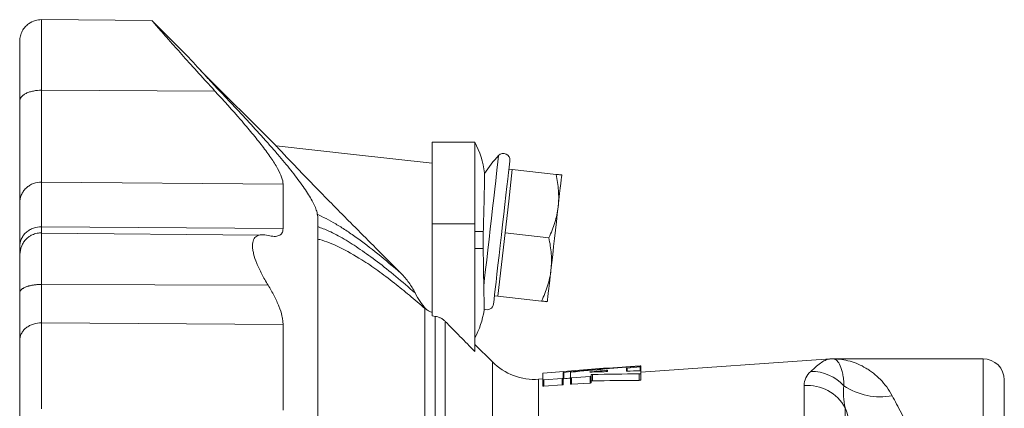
# Model space of a CAD drawing. Header units: millimetres. Extents: x 40 to 830, y -197 to 826.
# Tile 7 of 9: x 45 to 277, y 716 to 808. Entities that reach past the tile are written whole.
import ezdxf

# ---------------------------------------------------------------- set-up
doc = ezdxf.new("R2010")
doc.units = ezdxf.units.MM

msp = doc.modelspace()

# ---------------------------------------------------------------- linework, layer by layer
at = {"color": 7, "linetype": 'Continuous', "lineweight": 15}
for p, q in [((76.51, 807.51), (50.5, 807.74)), ((84.93, 799.07), (76.52, 807.47)), ((105.68, 778.02), (87.91, 795.79)), ((152.37, 778.89), (142.37, 778.89)), ((142.37, 778.89), (142.37, 759.72)), ((152.37, 778.89), (152.37, 759.72)), ((160.34, 765.06), (161.19, 772.51)), ((161.19, 772.51), (160.4, 772.6)), ((161.19, 772.51), (171.48, 771.34)), ((159.49, 757.61), (160.34, 765.06)), ((142.37, 759.72), (142.37, 738.07)), ((152.37, 759.72), (152.37, 729.66)), ((101.64, 757.04), (50.5, 757.48)), ((158.64, 750.16), (159.49, 757.61)), ((159.49, 757.61), (169.79, 756.44)), ((45.37, 752.93), (45.37, 752.58)), ((157.79, 742.71), (158.64, 750.16)), ((50.5, 745.44), (103.76, 745.26)), ((157, 742.8), (157.79, 742.71)), ((157.79, 742.71), (168.09, 741.53)), ((156.5, 727.2), (152.37, 731.33)), ((235.99, 727.93), (191.37, 724.81)), ((271.87, 727.96), (236.69, 727.96)), ((173.13, 724.73), (173.13, 723.36)), ((174.9, 723.49), (174.9, 724.78)), ((183.57, 725.25), (183.57, 724.97)), ((191.37, 726.31), (183.76, 725.78)), ((188.01, 725.71), (188.01, 725.07)), ((191.37, 726.31), (191.37, 726.3)), ((191.37, 726.3), (191.37, 726.25)), ((191.37, 726.25), (191.37, 726.05)), ((191.37, 726.05), (191.37, 725.1)), ((191.37, 725.1), (191.37, 724.46)), ((168.33, 723.2), (167.38, 723.13)), ((168.33, 723.02), (168.33, 724.56)), ((168.33, 723.02), (168.33, 721.5)), ((172.89, 723.31), (168.57, 723)), ((173.13, 723.36), (173.13, 721.84)), ((174.9, 723.49), (174.9, 721.97)), ((179.46, 723.77), (175.14, 723.47)), ((179.7, 724.21), (179.7, 723.83)), ((179.7, 723.83), (179.7, 722.31)), ((191.37, 724.46), (191.37, 722.94)), ((276.87, 722.96), (276.87, 678.89)), ((168.57, 721.48), (172.89, 721.79)), ((175.14, 721.95), (179.46, 722.25))]:
    msp.add_line(p, q, dxfattribs=at)
at = {"color": 8, "linetype": 'Continuous', "lineweight": 0}
for p, q in [((50.5, 791.13), (91.27, 790.95)), ((50.5, 769.53), (107.29, 769.05)), ((142.37, 759.72), (152.37, 759.72)), ((50.5, 759.02), (107.29, 758.57)), ((45.37, 752.93), (45.37, 752.39)), ((140.65, 677.11), (140.65, 739.76)), ((154.57, 739.62), (154.59, 740.62)), ((50.5, 736.41), (107.29, 736.01)), ((143.03, 737.93), (143.03, 682.42)), ((145.41, 736.76), (145.41, 682.42)), ((156.5, 727.2), (156.5, 705.46)), ((235.99, 727.93), (235.99, 727.93)), ((271.87, 677.68), (271.87, 727.96)), ((173.28, 724.75), (173.28, 723.25)), ((179.52, 724.85), (179.52, 724.81)), ((183.24, 725.24), (183.24, 724.93)), ((188.16, 725.74), (188.16, 725.05)), ((191.22, 726.29), (191.22, 726.25)), ((191.22, 726.03), (191.22, 725.12)), ((167.38, 723.13), (167.38, 701.94)), ((168.57, 723), (168.57, 721.48)), ((172.89, 723.31), (172.89, 721.79)), ((175.14, 723.47), (175.14, 721.95)), ((179.46, 723.77), (179.46, 722.25)), ((180.03, 724.26), (180.03, 722.75)), ((191.04, 724.4), (191.04, 722.88)), ((229.81, 412.33), (229.81, 721.66)), ((239.43, 716.39), (239.43, 417.46))]:
    msp.add_line(p, q, dxfattribs=at)
at = {"color": 7, "linetype": 'Continuous', "lineweight": 15, "flags": 128}
for points in [[(142.37, 774.01), (123.88, 776.05), (105.68, 778.05)], [(156.78, 740.84), (156.78, 740.89), (156.82, 741.25), (156.9, 741.96), (157.02, 743), (157.18, 744.36), (157.36, 746), (157.58, 747.89), (157.82, 749.99), (158.08, 752.26), (158.35, 754.64), (158.63, 757.08), (158.91, 759.54), (159.18, 761.96), (159.45, 764.29), (159.7, 766.48), (159.93, 768.48), (160.13, 770.25), (160.3, 771.76), (160.44, 772.96), (160.54, 773.84), (160.6, 774.38), (160.62, 774.56)], [(171.97, 763.74), (172.15, 765.36), (172.32, 766.82), (172.46, 768.11), (172.59, 769.19), (172.69, 770.05), (172.76, 770.68), (172.8, 771.06), (172.81, 771.19)], [(170.27, 748.83), (170.47, 750.58), (170.68, 752.43), (170.9, 754.34), (171.12, 756.28), (171.34, 758.23), (171.56, 760.14), (171.77, 761.99), (171.97, 763.74)], [(169.42, 741.38), (169.43, 741.51), (169.48, 741.89), (169.55, 742.52), (169.65, 743.38), (169.77, 744.46), (169.92, 745.75), (170.08, 747.21), (170.27, 748.83)]]:
    msp.add_lwpolyline(points, dxfattribs=at)
at = {"color": 8, "linetype": 'Continuous', "lineweight": 0, "flags": 128}
for points in [[(154.47, 745.08), (154.68, 746.91), (154.92, 748.96), (155.17, 751.19), (155.44, 753.55), (155.72, 756), (156, 758.49), (156.28, 760.97), (156.56, 763.39), (156.82, 765.71), (157.07, 767.87), (157.3, 769.84), (157.49, 771.58), (157.66, 773.05), (157.79, 774.23), (157.89, 775.08), (157.95, 775.6), (157.97, 775.78)], [(152.37, 757.89), (152.7, 757.89), (153.01, 757.89), (153.29, 757.89), (153.56, 757.89), (153.8, 757.89), (154.01, 757.89), (154.2, 757.89), (154.37, 757.89)], [(152.37, 753.86), (152.69, 753.86), (153, 753.86), (153.28, 753.86), (153.54, 753.86), (153.77, 753.86), (153.99, 753.86), (154.18, 753.86), (154.35, 753.86)]]:
    msp.add_lwpolyline(points, dxfattribs=at)
at = {"color": 7, "linetype": 'Continuous', "lineweight": 15}
for centre, radius, start, end in [((133.62, 768.89), 21.25, 7.6543, 28.0725), ((179.88, 755.29), 30, 136.9162, 147.177), ((159.09, 774.73), 1.53, 353.5, 136.9162), ((155.25, 741.02), 1.53, 244.8459, 353.5), ((133.62, 742.86), 21.25, 331.9275, 350.3528), ((166.4, 737.1), 14, 225, 274), ((236.72, 717.96), 10, 90.1881, 94.9914), ((271.87, 722.96), 5, 0, 90)]:
    msp.add_arc(centre, radius, start, end, dxfattribs=at)
at = {"color": 8, "linetype": 'Continuous', "lineweight": 0}
for centre, radius, start, end in [((236.67, 718.17), 9.78, 89.8908, 93.9791), ((231.56, 714.82), 10.15, 41.6373, 91.1664), ((230.57, 711.62), 10.07, 28.2866, 94.3059), ((247.74, 734.72), 15.71, 236.8636, 280.1575)]:
    msp.add_arc(centre, radius, start, end, dxfattribs=at)
at = {"color": 7, "linetype": 'Continuous', "lineweight": 15}
for centre, major_axis, start_param, end_param in [((251.63, 564.96), (399.72, 0), 1.741786, 1.780346), ((264.54, 564.96), (401.9, 0), 1.75425, 1.799868), ((269.3, 564.96), (402.71, 0), 1.76639, 1.807039), ((282.21, 564.96), (404.89, 0), 1.817754, 1.827222), ((210.42, 564.96), (392.77, 0), 1.640068, 1.649547), ((282.21, 564.96), (404.89, 0), 1.797469, 1.805241), ((210.42, 564.96), (392.77, 0), 1.619705, 1.627516), ((263.91, 564.96), (398.17, 0), 1.796245, 1.800429), ((197.51, 564.96), (390.59, 0), 1.587374, 1.615564), ((196.88, 564.96), (386.85, 0), 1.585904, 1.614365)]:
    msp.add_ellipse(centre, major_axis=major_axis, ratio=0.408268, start_param=start_param, end_param=end_param, dxfattribs=at)
for points, knots in [([(50.5, 807.74), (50.02, 807.7), (48.93, 807.62), (47.6, 806.94), (46.59, 806.02), (45.93, 805.06), (45.46, 803.91), (45.4, 803.07), (45.37, 802.65)], [0, 0, 0, 0, 0.179902, 0.407997, 0.541754, 0.687012, 0.841094, 1, 1, 1, 1]), ([(76.52, 807.46), (76.55, 807.43), (76.62, 807.35), (77.32, 806.54), (78.43, 805.27), (79.96, 803.52), (82.15, 801.04), (85.11, 797.71), (88.33, 794.14), (90.48, 791.8), (91.27, 790.95)], [0, 0, 0, 0, 0.101085, 0.20991, 0.321572, 0.437213, 0.555318, 0.724932, 0.899414, 1, 1, 1, 1]), ([(45.37, 788.59), (45.37, 790.35), (45.37, 792.11), (45.37, 794.6), (45.37, 795.4), (45.37, 796.93), (45.37, 797.65), (45.37, 798.98), (45.37, 799.59), (45.37, 800.66), (45.37, 801.12), (45.37, 801.87), (45.37, 802.16), (45.37, 802.55), (45.37, 802.65), (45.37, 802.65)], [0, 0, 0, 0, 0.25, 0.25, 0.375, 0.375, 0.5, 0.5, 0.625, 0.625, 0.75, 0.75, 0.875, 0.875, 1, 1, 1, 1]), ([(84.93, 799.06), (84.95, 799.03), (85.01, 798.97), (85.49, 798.44), (86.26, 797.6), (87.41, 796.34), (89.02, 794.58), (90.96, 792.48), (92.94, 790.36), (94.24, 788.99), (94.89, 788.3)], [0, 0, 0, 0, 0.0981517, 0.2119065, 0.3233862, 0.4374039, 0.5924336, 0.7519197, 0.8752836, 1, 1, 1, 1]), ([(107.29, 769.05), (107.29, 769.51), (107.18, 770.05), (106.73, 771.28), (106.41, 771.98), (105.76, 773.13), (105.52, 773.53), (105, 774.37), (104.72, 774.8), (103.82, 776.12), (103.14, 777.05), (102.03, 778.51), (101.64, 779), (100.83, 780.01), (100.41, 780.53), (99.13, 782.09), (98.23, 783.15), (95.42, 786.4), (93.4, 788.64), (91.27, 790.95)], [0, 0, 0, 0, 0.125, 0.125, 0.25, 0.25, 0.3125, 0.3125, 0.375, 0.375, 0.5, 0.5, 0.5625, 0.5625, 0.625, 0.625, 0.75, 0.75, 1, 1, 1, 1]), ([(45.37, 764.62), (45.37, 765.49), (45.37, 766.68), (45.37, 769.67), (45.37, 771.48), (45.37, 775.63), (45.37, 777.97), (45.37, 783.04), (45.37, 785.77), (45.37, 788.59)], [0, 0, 0, 0, 0.25, 0.25, 0.5, 0.5, 0.75, 0.75, 1, 1, 1, 1]), ([(94.89, 788.3), (97.59, 785.44), (100.17, 782.67), (103.19, 779.3), (103.78, 778.64), (104.93, 777.32), (105.5, 776.68), (107.13, 774.77), (108.15, 773.53), (110.05, 771.16), (110.92, 770.01), (112.09, 768.37), (112.46, 767.83), (113.14, 766.8), (113.44, 766.3), (114.28, 764.87), (114.71, 764.01), (115.08, 763.03), (115.14, 762.84), (115.25, 762.48), (115.3, 762.3), (115.41, 761.79), (115.45, 761.48), (115.45, 761.19)], [0, 0, 0, 0, 0.25, 0.25, 0.3125, 0.3125, 0.375, 0.375, 0.5, 0.5, 0.625, 0.625, 0.6875, 0.6875, 0.75, 0.75, 0.875, 0.875, 0.90625, 0.90625, 0.9375, 0.9375, 1, 1, 1, 1]), ([(135.02, 748.03), (134.26, 748.8), (130.29, 752.8), (125.23, 757.88), (119.85, 763.3), (116.64, 766.57), (113.91, 769.37), (111.7, 771.66), (109.96, 773.49), (108.37, 775.16), (106.9, 776.72), (106.01, 777.66), (105.67, 778.03), (105.68, 778.02), (105.68, 778.02)], [0, 0, 0, 0, 0.066036, 0.344757, 0.439016, 0.533322, 0.626985, 0.685831, 0.745458, 0.804391, 0.86511, 0.940223, 0.977486, 1, 1, 1, 1]), ([(154.67, 770.48), (154.68, 770.75), (154.69, 771.29), (154.69, 771.59), (154.69, 771.55), (154.69, 771.53)], [0, 0, 0, 0, 0.4223904, 0.8560953, 1, 1, 1, 1]), ([(171.48, 771.34), (171.75, 770.07), (171.95, 768.81), (172.13, 766.27), (172.11, 765.01), (171.97, 763.74)], [0, 0, 0, 0, 0.5, 0.5, 1, 1, 1, 1]), ([(171.48, 771.34), (171.89, 771.29), (172.23, 771.26), (172.69, 771.2), (172.81, 771.19), (172.81, 771.19)], [0, 0, 0, 0, 0.5, 0.5, 1, 1, 1, 1]), ([(154.67, 770.48), (154.66, 769.96), (154.65, 769.29), (154.62, 768.03), (154.61, 767.57), (154.59, 766.59), (154.58, 766.08), (154.55, 764.98), (154.54, 764.4), (154.51, 763.19), (154.49, 762.56), (154.46, 761.28), (154.44, 760.62), (154.41, 759.27), (154.39, 758.58), (154.37, 757.89)], [0, 0, 0, 0, 0.25, 0.25, 0.375, 0.375, 0.5, 0.5, 0.625, 0.625, 0.75, 0.75, 0.875, 0.875, 1, 1, 1, 1]), ([(171.97, 763.74), (171.89, 763.1), (171.79, 762.47), (171.52, 761.23), (171.36, 760.62), (170.8, 758.79), (170.33, 757.61), (169.79, 756.44)], [0, 0, 0, 0, 0.25, 0.25, 0.5, 0.5, 1, 1, 1, 1]), ([(115.45, 710.03), (115.45, 716.01), (115.45, 721.66), (115.45, 732.12), (115.45, 736.94), (115.45, 745.6), (115.45, 749.45), (115.45, 756.11), (115.45, 758.92), (115.45, 761.19)], [0, 0, 0, 0, 0.25, 0.25, 0.5, 0.5, 0.75, 0.75, 1, 1, 1, 1]), ([(50.5, 757.59), (50.17, 757.57), (49.42, 757.54), (48.4, 757.19), (47.53, 756.69), (46.84, 756.11), (46.23, 755.36), (45.59, 754.08), (45.36, 752.51), (45.37, 751.41), (45.38, 750.89)], [0, 0, 0, 0, 0.082478, 0.186988, 0.254179, 0.333356, 0.425074, 0.529642, 0.779731, 1, 1, 1, 1]), ([(103.76, 745.26), (103.21, 746.15), (102.71, 747.03), (102.05, 748.32), (101.84, 748.75), (101.45, 749.59), (101.27, 750), (100.78, 751.21), (100.53, 751.96), (100.28, 753.01), (100.21, 753.34), (100.12, 753.98), (100.1, 754.27), (100.1, 755.1), (100.19, 755.57), (100.44, 756.14), (100.55, 756.31), (100.8, 756.59), (100.94, 756.71), (101.26, 756.91), (101.44, 756.98), (101.83, 757.09), (102.04, 757.12), (102.71, 757.16), (103.21, 757.1), (103.76, 756.97)], [0, 0, 0, 0, 0.125, 0.125, 0.1875, 0.1875, 0.25, 0.25, 0.375, 0.375, 0.4375, 0.4375, 0.5, 0.5, 0.625, 0.625, 0.6875, 0.6875, 0.75, 0.75, 0.8125, 0.8125, 0.875, 0.875, 1, 1, 1, 1]), ([(103.76, 756.97), (104.28, 756.84), (104.76, 756.77), (105.41, 756.75), (105.61, 756.76), (105.98, 756.82), (106.16, 756.86), (106.63, 757.05), (106.87, 757.25), (107.12, 757.65), (107.18, 757.81), (107.27, 758.16), (107.29, 758.35), (107.29, 758.57)], [0, 0, 0, 0, 0.25, 0.25, 0.375, 0.375, 0.5, 0.5, 0.75, 0.75, 0.875, 0.875, 1, 1, 1, 1]), ([(169.79, 756.44), (170.05, 755.17), (170.25, 753.9), (170.43, 751.37), (170.41, 750.1), (170.27, 748.83)], [0, 0, 0, 0, 0.5, 0.5, 1, 1, 1, 1]), ([(45.37, 754.37), (45.37, 753.83), (45.37, 753.23), (45.37, 752.96), (45.37, 752.93)], [0, 0, 0, 0, 0.879942, 1, 1, 1, 1]), ([(154.47, 745.08), (154.47, 745.7), (154.46, 746.35), (154.44, 747.39), (154.44, 747.75), (154.43, 748.47), (154.42, 748.84), (154.4, 749.95), (154.39, 750.71), (154.38, 751.87), (154.37, 752.26), (154.36, 753.06), (154.35, 753.46), (154.35, 753.86)], [0, 0, 0, 0, 0.25, 0.25, 0.375, 0.375, 0.5, 0.5, 0.75, 0.75, 0.875, 0.875, 1, 1, 1, 1]), ([(135.02, 748.03), (135.69, 747.36), (136.31, 746.64), (137.13, 745.49), (137.4, 745.09), (137.89, 744.28), (138.12, 743.86), (138.33, 743.44)], [0, 0, 0, 0, 0.5, 0.5, 0.75, 0.75, 1, 1, 1, 1]), ([(170.27, 748.83), (170.2, 748.2), (170.09, 747.57), (169.83, 746.33), (169.67, 745.71), (169.11, 743.89), (168.63, 742.7), (168.09, 741.53)], [0, 0, 0, 0, 0.25, 0.25, 0.5, 0.5, 1, 1, 1, 1]), ([(50.5, 745.44), (50.49, 745.44), (50.41, 745.44), (50.26, 745.43), (50.05, 745.43), (49.83, 745.42), (49.61, 745.41), (49.38, 745.39), (49.13, 745.37), (48.88, 745.34), (48.62, 745.3), (48.36, 745.26), (48.09, 745.21), (47.82, 745.15), (47.54, 745.09), (47.27, 745.01), (47, 744.92), (46.74, 744.82), (46.49, 744.71), (46.25, 744.59), (46.04, 744.46), (45.84, 744.32), (45.68, 744.16), (45.54, 744), (45.44, 743.84), (45.38, 743.67), (45.37, 743.55), (45.37, 743.49)], [0, 0, 0, 0, 0.005526, 0.030141, 0.055922, 0.082928, 0.111219, 0.140856, 0.171899, 0.204408, 0.23844, 0.274049, 0.311284, 0.350186, 0.390787, 0.433109, 0.47716, 0.52293, 0.570393, 0.619498, 0.670175, 0.722324, 0.775825, 0.830527, 0.886257, 0.94282, 1, 1, 1, 1]), ([(45.37, 743.49), (45.37, 742.39), (45.37, 741.32), (45.37, 739.24), (45.37, 738.23), (45.37, 736.33), (45.37, 735.43), (45.37, 733.76), (45.37, 732.99), (45.37, 732.3)], [0, 0, 0, 0, 0.25, 0.25, 0.5, 0.5, 0.75, 0.75, 1, 1, 1, 1]), ([(103.76, 745.26), (104.28, 744.41), (104.76, 743.58), (105.41, 742.34), (105.61, 741.93), (105.98, 741.11), (106.16, 740.7), (106.63, 739.51), (106.87, 738.75), (107.12, 737.67), (107.18, 737.32), (107.27, 736.65), (107.29, 736.32), (107.29, 736.01)], [0, 0, 0, 0, 0.25, 0.25, 0.375, 0.375, 0.5, 0.5, 0.75, 0.75, 0.875, 0.875, 1, 1, 1, 1]), ([(138.33, 743.44), (138.67, 742.73), (139.07, 742.06), (139.95, 740.78), (140.44, 740.18), (140.96, 739.6)], [0, 0, 0, 0, 0.5, 0.5, 1, 1, 1, 1]), ([(154.59, 740.62), (154.57, 741.07), (154.55, 741.66), (154.53, 742.59), (154.52, 742.79), (154.51, 743.2), (154.51, 743.41), (154.49, 744.08), (154.48, 744.56), (154.47, 745.08)], [0, 0, 0, 0, 0.5, 0.5, 0.625, 0.625, 0.75, 0.75, 1, 1, 1, 1]), ([(168.09, 741.53), (168.49, 741.49), (168.83, 741.45), (169.29, 741.4), (169.42, 741.38), (169.42, 741.38)], [0, 0, 0, 0, 0.5, 0.5, 1, 1, 1, 1]), ([(140.96, 739.6), (141.17, 739.43), (141.39, 739.28), (141.86, 739.03), (142.11, 738.93), (142.37, 738.86)], [0, 0, 0, 0, 0.5, 0.5, 1, 1, 1, 1]), ([(154.57, 739.29), (154.57, 739.29), (154.57, 739.23), (154.57, 739.29), (154.57, 739.58), (154.57, 739.62)], [0, 0, 0, 0, 0.009178, 0.857952, 1, 1, 1, 1]), ([(154.6, 739.63), (154.6, 739.63), (154.6, 739.55), (154.61, 739.82), (154.59, 740.36), (154.59, 740.62)], [0, 0, 0, 0, 0.016565, 0.52462, 1, 1, 1, 1]), ([(143.03, 737.93), (143.25, 737.91), (143.47, 737.86), (143.91, 737.74), (144.12, 737.65), (144.52, 737.45), (144.72, 737.34), (145.08, 737.07), (145.26, 736.92), (145.41, 736.76)], [0, 0, 0, 0, 0.25, 0.25, 0.5, 0.5, 0.75, 0.75, 1, 1, 1, 1]), ([(173.28, 724.75), (173.23, 724.75), (173.2, 724.75), (173.14, 724.74), (173.13, 724.73), (173.13, 724.73)], [0, 0, 0, 0, 0.5, 0.5, 1, 1, 1, 1]), ([(174.9, 724.78), (174.9, 724.78), (174.91, 724.78), (174.97, 724.79), (175, 724.8), (175.05, 724.8)], [0, 0, 0, 0, 0.5, 0.5, 1, 1, 1, 1]), ([(179.52, 724.81), (179.48, 724.81), (179.44, 724.81), (179.39, 724.82), (179.38, 724.82), (179.38, 724.83), (179.39, 724.83), (179.44, 724.84), (179.48, 724.85), (179.52, 724.85)], [0, 0, 0, 0, 0.25, 0.25, 0.5, 0.5, 0.75, 0.75, 1, 1, 1, 1]), ([(183.24, 725.24), (183.31, 725.25), (183.4, 725.26), (183.53, 725.26), (183.57, 725.26), (183.57, 725.25)], [0, 0, 0, 0, 0.5, 0.5, 1, 1, 1, 1]), ([(183.57, 724.97), (183.57, 724.96), (183.53, 724.95), (183.4, 724.94), (183.31, 724.93), (183.24, 724.93)], [0, 0, 0, 0, 0.5, 0.5, 1, 1, 1, 1]), ([(183.61, 725.77), (183.64, 725.77), (183.68, 725.78), (183.73, 725.78), (183.76, 725.78), (183.76, 725.78), (183.76, 725.78)], [0, 0, 0, 0, 0.285994, 0.572769, 0.859039, 1, 1, 1, 1]), ([(183.68, 725.78), (183.68, 725.78), (183.66, 725.77), (183.64, 725.77), (183.61, 725.77)], [0, 0, 0, 0, 0.00417, 1, 1, 1, 1]), ([(188.16, 725.74), (188.11, 725.73), (188.08, 725.73), (188.02, 725.72), (188.01, 725.72), (188.01, 725.71)], [0, 0, 0, 0, 0.5, 0.5, 1, 1, 1, 1]), ([(188.01, 725.07), (188.01, 725.06), (188.02, 725.06), (188.08, 725.05), (188.11, 725.05), (188.16, 725.05)], [0, 0, 0, 0, 0.5, 0.5, 1, 1, 1, 1]), ([(191.04, 726.23), (191.11, 726.24), (191.2, 726.25), (191.33, 726.25), (191.37, 726.25), (191.37, 726.25)], [0, 0, 0, 0, 0.5, 0.5, 1, 1, 1, 1]), ([(191.37, 726.3), (191.37, 726.3), (191.35, 726.3), (191.3, 726.29), (191.26, 726.29), (191.22, 726.29)], [0, 0, 0, 0, 0.5, 0.5, 1, 1, 1, 1]), ([(191.37, 726.05), (191.37, 726.05), (191.35, 726.05), (191.3, 726.04), (191.26, 726.03), (191.22, 726.03)], [0, 0, 0, 0, 0.5, 0.5, 1, 1, 1, 1]), ([(191.22, 725.12), (191.26, 725.12), (191.3, 725.12), (191.35, 725.11), (191.37, 725.11), (191.37, 725.1)], [0, 0, 0, 0, 0.5, 0.5, 1, 1, 1, 1]), ([(168.33, 724.56), (168.33, 724.56), (168.34, 724.57), (168.4, 724.57), (168.43, 724.58), (168.48, 724.58)], [0, 0, 0, 0, 0.5, 0.5, 1, 1, 1, 1]), ([(168.57, 723), (168.51, 723), (168.44, 723), (168.35, 723.01), (168.33, 723.01), (168.33, 723.02)], [0, 0, 0, 0, 0.5, 0.5, 1, 1, 1, 1]), ([(173.13, 723.36), (173.13, 723.35), (173.1, 723.34), (173.01, 723.32), (172.95, 723.31), (172.89, 723.31)], [0, 0, 0, 0, 0.5, 0.5, 1, 1, 1, 1]), ([(173.13, 723.22), (173.13, 723.23), (173.14, 723.23), (173.2, 723.24), (173.23, 723.24), (173.28, 723.25)], [0, 0, 0, 0, 0.5, 0.5, 1, 1, 1, 1]), ([(175.14, 723.47), (175.08, 723.46), (175.01, 723.46), (174.93, 723.47), (174.9, 723.48), (174.9, 723.49)], [0, 0, 0, 0, 0.5, 0.5, 1, 1, 1, 1]), ([(179.7, 723.83), (179.7, 723.82), (179.67, 723.81), (179.59, 723.79), (179.52, 723.78), (179.46, 723.77)], [0, 0, 0, 0, 0.5, 0.5, 1, 1, 1, 1]), ([(179.46, 722.25), (179.52, 722.26), (179.59, 722.27), (179.67, 722.29), (179.7, 722.3), (179.7, 722.31)], [0, 0, 0, 0, 0.5, 0.5, 1, 1, 1, 1]), ([(180.03, 724.26), (179.96, 724.26), (179.87, 724.25), (179.74, 724.23), (179.7, 724.22), (179.7, 724.21)], [0, 0, 0, 0, 0.5, 0.5, 1, 1, 1, 1]), ([(179.7, 722.69), (179.7, 722.7), (179.74, 722.72), (179.87, 722.74), (179.96, 722.74), (180.03, 722.75)], [0, 0, 0, 0, 0.5, 0.5, 1, 1, 1, 1]), ([(191.37, 724.46), (191.37, 724.45), (191.33, 724.43), (191.2, 724.41), (191.11, 724.4), (191.04, 724.4)], [0, 0, 0, 0, 0.5, 0.5, 1, 1, 1, 1]), ([(191.04, 722.88), (191.11, 722.88), (191.2, 722.89), (191.33, 722.91), (191.37, 722.92), (191.37, 722.94)], [0, 0, 0, 0, 0.5, 0.5, 1, 1, 1, 1]), ([(168.33, 721.5), (168.33, 721.49), (168.35, 721.49), (168.44, 721.48), (168.51, 721.48), (168.57, 721.48)], [0, 0, 0, 0, 0.5, 0.5, 1, 1, 1, 1]), ([(172.89, 721.79), (172.95, 721.79), (173.01, 721.8), (173.1, 721.82), (173.13, 721.83), (173.13, 721.84)], [0, 0, 0, 0, 0.5, 0.5, 1, 1, 1, 1]), ([(174.9, 721.97), (174.9, 721.96), (174.93, 721.95), (175.01, 721.94), (175.08, 721.94), (175.14, 721.95)], [0, 0, 0, 0, 0.5, 0.5, 1, 1, 1, 1])]:
    msp.add_open_spline(points, degree=3, knots=knots, dxfattribs=at)
at = {"color": 8, "linetype": 'Continuous', "lineweight": 0}
for points, knots in [([(50.5, 791.13), (50.5, 792.16), (50.5, 793.2), (50.5, 795.25), (50.5, 796.26), (50.5, 798.22), (50.5, 799.17), (50.5, 800.98), (50.5, 801.83), (50.5, 803.41), (50.5, 804.13), (50.5, 805.39), (50.5, 805.93), (50.5, 806.82), (50.5, 807.16), (50.5, 807.62), (50.5, 807.74), (50.5, 807.74)], [0, 0, 0, 0, 0.125, 0.125, 0.25, 0.25, 0.375, 0.375, 0.5, 0.5, 0.625, 0.625, 0.75, 0.75, 0.875, 0.875, 1, 1, 1, 1]), ([(45.37, 788.59), (45.37, 788.89), (45.48, 789.22), (45.86, 789.69), (46.01, 789.84), (46.4, 790.13), (46.62, 790.27), (47.13, 790.52), (47.4, 790.63), (47.99, 790.82), (48.3, 790.89), (49.25, 791.08), (49.9, 791.13), (50.5, 791.13)], [0, 0, 0, 0, 0.25, 0.25, 0.375, 0.375, 0.5, 0.5, 0.625, 0.625, 0.75, 0.75, 1, 1, 1, 1]), ([(50.5, 791.13), (50.5, 788.58), (50.5, 786.12), (50.5, 781.56), (50.5, 779.45), (50.5, 775.71), (50.5, 774.08), (50.5, 771.38), (50.5, 770.31), (50.5, 769.53)], [0, 0, 0, 0, 0.25, 0.25, 0.5, 0.5, 0.75, 0.75, 1, 1, 1, 1]), ([(154.67, 770.48), (154.67, 770.83), (154.67, 771.46), (154.67, 771.78), (154.67, 771.73), (154.67, 771.72)], [0, 0, 0, 0, 0.4959875, 0.8801603, 1, 1, 1, 1]), ([(45.37, 764.62), (45.37, 765.2), (45.48, 765.83), (45.86, 766.74), (46.01, 767.04), (46.4, 767.6), (46.62, 767.87), (47.13, 768.35), (47.4, 768.56), (47.99, 768.93), (48.3, 769.08), (49.25, 769.43), (49.9, 769.53), (50.5, 769.53)], [0, 0, 0, 0, 0.25, 0.25, 0.375, 0.375, 0.5, 0.5, 0.625, 0.625, 0.75, 0.75, 1, 1, 1, 1]), ([(115.2, 762.01), (116.63, 761.37), (118.12, 760.59), (120.44, 759.22), (121.23, 758.73), (122.84, 757.67), (123.66, 757.11), (127.8, 754.16), (131.31, 751.31), (135.02, 748.03)], [0, 0, 0, 0, 0.25, 0.25, 0.375, 0.375, 0.5, 0.5, 1, 1, 1, 1]), ([(45.37, 754.37), (45.37, 754.92), (45.48, 755.51), (45.86, 756.38), (46.01, 756.66), (46.4, 757.19), (46.62, 757.45), (47.13, 757.9), (47.4, 758.1), (47.99, 758.45), (48.3, 758.59), (49.25, 758.93), (49.9, 759.03), (50.5, 759.02)], [0, 0, 0, 0, 0.25, 0.25, 0.375, 0.375, 0.5, 0.5, 0.625, 0.625, 0.75, 0.75, 1, 1, 1, 1]), ([(50.5, 757.48), (50.5, 757.5), (50.5, 757.66), (50.5, 758.38), (50.5, 759.02)], [0, 0, 0, 0, 0.119261, 1, 1, 1, 1]), ([(50.5, 745.44), (50.5, 746.82), (50.5, 749.66), (50.5, 753.18), (50.5, 755.68), (50.5, 757.07), (50.5, 757.63), (50.5, 757.54), (50.5, 757.52)], [0, 0, 0, 0, 0.199143, 0.408512, 0.622316, 0.789305, 0.951891, 1, 1, 1, 1]), ([(115.45, 759.04), (116.31, 758.72), (118.27, 757.98), (121.61, 756.17), (125.42, 753.76), (129.49, 750.81), (133.78, 747.4), (136.81, 744.76), (138.33, 743.44)], [0, 0, 0, 0, 0.133822, 0.303384, 0.47536, 0.648227, 0.823701, 1, 1, 1, 1]), ([(140.65, 739.76), (139.42, 740.82), (136.97, 742.95), (133.27, 745.95), (129.52, 748.77), (125.17, 751.71), (120.56, 754.3), (117.2, 755.69), (115.6, 756.07), (115.45, 756.1)], [0, 0, 0, 0, 0.126674, 0.253345, 0.399264, 0.545177, 0.761144, 0.977071, 1, 1, 1, 1]), ([(45.37, 750.89), (45.37, 750.58), (45.37, 749.66), (45.37, 747.15), (45.37, 744.69), (45.37, 743.49)], [0, 0, 0, 0, 0.206938, 0.613888, 1, 1, 1, 1]), ([(50.5, 736.41), (50.5, 737.53), (50.5, 738.9), (50.5, 741.96), (50.5, 743.67), (50.5, 745.44)], [0, 0, 0, 0, 0.5, 0.5, 1, 1, 1, 1]), ([(45.37, 732.3), (45.37, 732.78), (45.48, 733.31), (45.86, 734.07), (46.01, 734.32), (46.4, 734.79), (46.62, 735.02), (47.13, 735.42), (47.4, 735.6), (47.99, 735.9), (48.3, 736.03), (49.25, 736.33), (49.9, 736.41), (50.5, 736.41)], [0, 0, 0, 0, 0.25, 0.25, 0.375, 0.375, 0.5, 0.5, 0.625, 0.625, 0.75, 0.75, 1, 1, 1, 1]), ([(231.36, 724.97), (231.87, 725.43), (232.32, 725.84), (233.15, 726.55), (233.54, 726.85), (234.28, 727.35), (234.63, 727.54), (235.32, 727.82), (235.66, 727.9), (235.99, 727.93)], [0, 0, 0, 0, 0.25, 0.25, 0.5, 0.5, 0.75, 0.75, 1, 1, 1, 1]), ([(250.51, 719.25), (250.11, 719.99), (249.68, 720.68), (248.75, 721.95), (248.25, 722.53), (247.2, 723.61), (246.65, 724.1), (245.8, 724.77), (245.5, 724.99), (244.92, 725.39), (244.62, 725.58), (243.12, 726.47), (241.87, 727), (239.95, 727.55), (239.31, 727.69), (238, 727.88), (237.35, 727.94), (236.69, 727.95)], [0, 0, 0, 0, 0.125, 0.125, 0.25, 0.25, 0.375, 0.375, 0.4375, 0.4375, 0.5, 0.5, 0.75, 0.75, 0.875, 0.875, 1, 1, 1, 1]), ([(236.69, 727.95), (236.98, 727.92), (237.27, 727.77), (237.81, 727.22), (238.07, 726.82), (238.53, 725.79), (238.73, 725.15), (238.96, 723.97), (239.02, 723.54), (239.12, 722.61), (239.15, 722.11), (239.15, 721.56)], [0, 0, 0, 0, 0.25, 0.25, 0.5, 0.5, 0.75, 0.75, 0.875, 0.875, 1, 1, 1, 1]), ([(250.51, 719.25), (251.18, 717.99), (251.9, 716.63), (253.42, 713.74), (254.23, 712.21), (255.28, 710.2), (255.49, 709.79), (255.92, 708.97), (256.14, 708.55), (256.8, 707.29), (257.24, 706.44), (258.59, 703.85), (259.5, 702.08), (260.9, 699.36), (261.38, 698.44), (262.33, 696.58), (262.81, 695.64), (264.25, 692.82), (265.21, 690.93), (267.13, 687.15), (268.08, 685.25), (269.52, 682.39), (270, 681.44), (270.94, 679.55), (271.41, 678.61), (271.87, 677.68)], [0, 0, 0, 0, 0.125, 0.125, 0.25, 0.25, 0.28125, 0.28125, 0.3125, 0.3125, 0.375, 0.375, 0.5, 0.5, 0.5625, 0.5625, 0.625, 0.625, 0.75, 0.75, 0.875, 0.875, 0.9375, 0.9375, 1, 1, 1, 1]), ([(261.57, 655.55), (261.36, 656.15), (261.15, 656.75), (260.72, 657.97), (260.5, 658.59), (259.85, 660.44), (259.4, 661.69), (258.06, 665.48), (257.14, 668.06), (255.73, 672.01), (255.25, 673.34), (254.29, 676.03), (253.8, 677.37), (252.35, 681.4), (251.38, 684.08), (249.93, 688.08), (249.44, 689.41), (248.71, 691.4), (248.47, 692.06), (247.98, 693.39), (247.74, 694.05), (246.53, 697.35), (245.59, 699.91), (243.74, 704.9), (242.83, 707.32), (241.73, 710.27), (241.52, 710.85), (241.08, 712), (240.87, 712.57), (240.24, 714.25), (239.83, 715.34), (239.43, 716.39)], [0, 0, 0, 0, 0.03125, 0.03125, 0.0625, 0.0625, 0.125, 0.125, 0.25, 0.25, 0.3125, 0.3125, 0.375, 0.375, 0.5, 0.5, 0.5625, 0.5625, 0.59375, 0.59375, 0.625, 0.625, 0.75, 0.75, 0.875, 0.875, 0.90625, 0.90625, 0.9375, 0.9375, 1, 1, 1, 1])]:
    msp.add_open_spline(points, degree=3, knots=knots, dxfattribs=at)
for points in [[(50.5, 769.53), (50.5, 766.76), (50.5, 763.24), (50.5, 759.02)], [(50.5, 716.2), (50.5, 723.5), (50.5, 730.27), (50.5, 736.41)], [(229.81, 721.66), (229.81, 722.95), (230.34, 724.05), (231.36, 724.97)], [(239.15, 721.56), (238.94, 720.02), (239.01, 718.29), (239.43, 716.39)]]:
    msp.add_open_spline(points, degree=3, dxfattribs=at)
at = {"color": 7, "linetype": 'Continuous', "lineweight": 15}
for points in [[(107.29, 769.05), (107.29, 766.29), (107.29, 762.77), (107.29, 758.57)], [(45.37, 764.62), (45.37, 761.92), (45.37, 758.48), (45.37, 754.37)], [(154.35, 753.86), (154.33, 755.21), (154.34, 756.55), (154.37, 757.89)], [(140.96, 739.6), (140.85, 739.65), (140.75, 739.7), (140.65, 739.76)], [(142.37, 738.07), (142.59, 738), (142.81, 737.96), (143.03, 737.93)], [(145.41, 736.76), (147.73, 734.39), (150.05, 732.03), (152.37, 729.66)], [(107.29, 715.84), (107.29, 723.13), (107.29, 729.89), (107.29, 736.01)], [(45.37, 712.57), (45.37, 719.7), (45.37, 726.31), (45.37, 732.3)]]:
    msp.add_open_spline(points, degree=3, dxfattribs=at)

doc.saveas('drawing.dxf')
